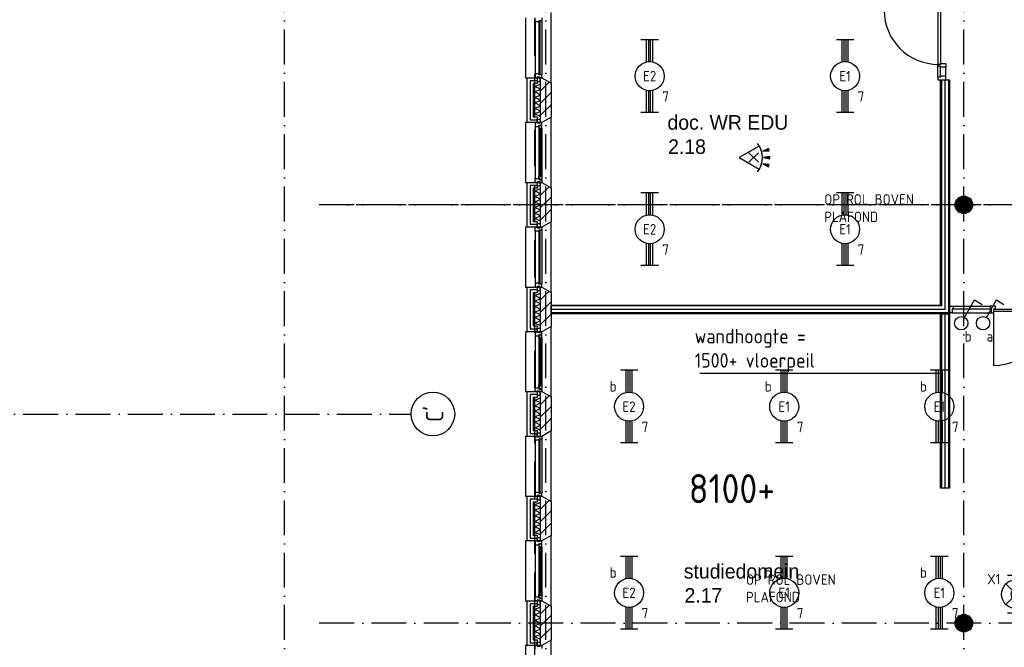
# Model space of a CAD drawing. Header units: millimetres. Extents: x 89505 to 240707, y 191 to 84291.
# Tile 23 of 50: x 165045 to 182002, y 19648 to 30448. Entities that reach past the tile are written whole.
import ezdxf
from ezdxf.enums import TextEntityAlignment as Align

# ---------------------------------------------------------------- set-up
doc = ezdxf.new("R2010")
doc.units = ezdxf.units.MM
doc.header["$LTSCALE"] = 100
doc.linetypes.add('DASHDOT', pattern=[9, 6, -1.5, 0, -1.5])
doc.linetypes.add('HIDDEN', pattern=[9.525, 6.35, -3.175])
doc.layers.get('0').update_dxf_attribs({"linetype": 'CONTINUOUS'})
for name, color, linetype in [('AL$1----_ALGEMEEN', 9, 'CONTINUOUS'), ('AL$1----_TEKST', 7, 'CONTINUOUS'), ('AL$7----_STRAMIEN', 1, 'DASHDOT'), ('AL21----_BUITENWAND', 4, 'CONTINUOUS'), ('AL21K---_ISOLATIE', 1, 'CONTINUOUS'), ('AL22----_BINNENWAND', 7, 'CONTINUOUS'), ('AL28----_KONSTRUKTIE', 3, 'CONTINUOUS'), ('AL31----_BUITENKOZ', 7, 'CONTINUOUS'), ('AL32----_BINNENKOZ', 9, 'CONTINUOUS'), ('AL32----_DRAAIRICHTING', 1, 'CONTINUOUS'), ('ALL-----_REFLIJNEN', 8, 'CONTINUOUS'), ('ALXA3---_VOLZWART', 14, 'CONTINUOUS'), ('ALXAA---_GEWBETON', 12, 'CONTINUOUS'), ('ALXAB---_PREFABBETON', 1, 'CONTINUOUS'), ('BL$4----', 7, 'CONTINUOUS'), ('BOUW', 8, 'CONTINUOUS'), ('EA61303-_ARCEER', 1, 'CONTINUOUS'), ('EB63101-_ATTRIB', 2, 'CONTINUOUS'), ('EB63102-_ATTRIB', 2, 'CONTINUOUS'), ('EB63501-_ATTRIB', 2, 'CONTINUOUS'), ('EL63101-_LICHT-ARM', 3, 'CONTINUOUS'), ('EL63102-_LICHT-SCH', 3, 'CONTINUOUS'), ('EL63501-_NOODVRL-ARM', 3, 'CONTINUOUS'), ('EL6521--_BEWAKING', 3, 'CONTINUOUS'), ('LIJN070', 130, 'CONTINUOUS')]:
    doc.layers.add(name, color=color, linetype=linetype)
doc.styles.add('1_8', font='ISO', dxfattribs={"height": 1.8})
doc.styles.add('BURO-025', font='BUROFONT.shx', dxfattribs={"height": 250})
doc.styles.get("Standard").update_dxf_attribs({"font": 'iso.shx'})

# ---------------------------------------------------------------- blocks, each defined once
blk = doc.blocks.new('EJ3T20')
at = {"color": 0}
for p, q in [((-6.25, -1.5), (-6.25, 1.5)), ((-6.25, 0.52), (-2.44, 0.52)), ((-6.25, 0.17), (-2.49, 0.17)), ((2.44, 0.52), (6.25, 0.52)), ((2.49, 0.17), (6.25, 0.17)), ((6.25, -1.5), (6.25, 1.5)), ((-6.25, -0.17), (-2.49, -0.17)), ((-6.25, -0.52), (-2.44, -0.52)), ((2.44, -0.52), (6.25, -0.52)), ((2.49, -0.17), (6.25, -0.17))]:
    blk.add_line(p, q, dxfattribs=at)
blk.add_circle((0, 0), 2.5, dxfattribs=at)
at = {"color": 6, "style": '1_8'}
for tag, flags, p in [('SCHAK', 8, (3.5, 2.75)), ('A_CODE', 8, (0, 0)), ('GROEP', 8, (-3.5, -2.75)), ('KAST', 9, (3.5, -2.75))]:
    blk.add_attdef(tag, text='', height=1.8, dxfattribs=dict(at, flags=flags)).set_placement(p, align=Align.MIDDLE)
blk = doc.blocks.new('ES652116')
for p, q in [((-0.81, -0.81), (0.81, 0.81)), ((0.81, -0.81), (-0.81, 0.81)), ((1.56, 1.09), (2.62, 1.37)), ((1.7, 0), (2.8, 0)), ((1.56, -1.09), (2.62, -1.37))]:
    blk.add_line(p, q)
blk.add_lwpolyline([(0.96, 2), (-2.5, 0), (0.96, -2)])
for points in [[(2.67, 1.18), (2.57, 1.56), (1.56, 1.09)], [(2.8, -0.2), (2.8, 0.2), (1.7, 0)], [(2.57, -1.56), (2.67, -1.18), (1.56, -1.09)]]:
    blk.add_lwpolyline(points, close=True)
blk.add_arc((-2.5, 0), 4, 322.8192, 37.1808)
at = {"style": '1_8'}
for tag, flags, p in [('SCHAK', 8, (3, 5.5)), ('KAST', 9, (-3, 0.5)), ('M_CODE', 9, (0, 0)), ('DOEL', 9, (-3, -2)), ('GROEP', 9, (-3, -4.5))]:
    blk.add_attdef(tag, text='', height=1.8, dxfattribs=dict(at, flags=flags)).set_placement(p, align=Align.MIDDLE_CENTER)
at = {"style": '1_8', "flags": 8}
blk.add_attdef('CODE', text='', height=1.8, dxfattribs=at).set_placement((0, 0), align=Align.MIDDLE)
blk = doc.blocks.new('ES3S1')
blk.add_lwpolyline([(0.58, 1), (2.31, 4), (3.61, 3.25)])
blk.add_circle((0, 0), 1.15)
at = {"style": '1_8'}
for tag, flags, p in [('SCHAK', 8, (3, 5.5)), ('KAST', 9, (-3, 0.5)), ('M_CODE', 9, (0, 0)), ('DOEL', 9, (-3, -2)), ('GROEP', 9, (-3, -4.5))]:
    blk.add_attdef(tag, text='', height=1.8, dxfattribs=dict(at, flags=flags)).set_placement(p, align=Align.MIDDLE_CENTER)
blk = doc.blocks.new('EJ3T01')
at = {"color": 0}
for p, q in [((-1.77, 1.77), (1.77, -1.77)), ((1.77, 1.77), (-1.77, -1.77)), ((-3.25, -1.5), (-3.25, 1.5)), ((-3.25, 0.52), (-2.44, 0.52)), ((-3.25, 0.17), (-2.49, 0.17)), ((2.44, 0.52), (3.25, 0.52)), ((2.49, 0.17), (3.25, 0.17)), ((3.25, -1.5), (3.25, 1.5)), ((-3.25, -0.17), (-2.49, -0.17)), ((-3.25, -0.52), (-2.44, -0.52)), ((2.44, -0.52), (3.25, -0.52)), ((2.49, -0.17), (3.25, -0.17))]:
    blk.add_line(p, q, dxfattribs=at)
at = {"color": 6}
blk.add_lwpolyline([(1.77, -1.77), (1.75, -1.75)], dxfattribs=at)
at = {"color": 0}
for radius in [2.5, 0.85, 0.5]:
    blk.add_circle((0, 0), radius, dxfattribs=at)
at = {"color": 6, "style": '1_8'}
for tag, flags, p in [('A_CODE', 8, (-3.5, 2.75)), ('SCHAK', 8, (3.5, 2.75)), ('GROEP', 8, (-3.5, -2.75)), ('KAST', 9, (3.5, -2.75))]:
    blk.add_attdef(tag, text='', height=1.8, dxfattribs=dict(at, flags=flags)).set_placement(p, align=Align.MIDDLE)
blk = doc.blocks.new('1010')
at = {"layer": 'AL$7----_STRAMIEN', "color": 7, "linetype": 'Continuous'}
blk.add_circle((0, 750), 750, dxfattribs=at)
at = {"layer": 'AL$7----_STRAMIEN', "color": 3, "linetype": 'Continuous'}
blk.add_attdef('STR-NAAM', text='', height=600, rotation=360, dxfattribs=at).set_placement((0, 750), align=Align.MIDDLE)

msp = doc.modelspace()

# ---------------------------------------------------------------- linework, layer by layer
at = {"color": 8, "linetype": 'Continuous'}
for p, q in [((181758, 25520), (181758, 25473)), ((181848, 25520), (181758, 25520)), ((181758, 25473), (181775, 25473)), ((181775, 25473), (181775, 25406)), ((181821, 25473), (181848, 25473)), ((181821, 25406), (181821, 25473)), ((181848, 25473), (181848, 25520)), ((181775, 25406), (181821, 25406))]:
    msp.add_line(p, q, dxfattribs=at)
msp.add_lwpolyline([(181055, 25520), (181122, 25520), (181122, 25473), (181105, 25473), (181105, 25406), (181055, 25406)], close=True, dxfattribs=at)
msp.add_lwpolyline([(182757, 25426, -0.408724), (181823, 24492), (181823, 25426)], format="xyb", dxfattribs=at)
at = {"layer": 'AL$1----_ALGEMEEN', "color": 8}
msp.add_line((176757, 24364), (180898, 24364), dxfattribs=at)
at = {"layer": 'AL$7----_STRAMIEN', "color": 1}
for p, q in [((174105, 7175), (174105, 61763)), ((174105, 7175), (174105, 61763)), ((192144, 27263), (170205, 27263)), ((194205, 27263), (170205, 27263)), ((194205, 20063), (170205, 20063))]:
    msp.add_line(p, q, dxfattribs=at)
msp.add_lwpolyline([(181305, 7175), (181305, 76516)], dxfattribs=at)
at = {"layer": 'AL$7----_STRAMIEN'}
for points in [[(169605, 7175), (169605, 45867)], [(143505, 23663), (171786, 23663)]]:
    msp.add_lwpolyline(points, dxfattribs=at)
at = {"layer": 'AL21----_BUITENWAND', "color": 8}
for p, q in [((173785, 29448), (173954, 29448)), ((173785, 28678), (173785, 29448)), ((173885, 29348), (173885, 28778)), ((173954, 29348), (173885, 29348)), ((173954, 29448), (173954, 29348)), ((173954, 28678), (173785, 28678)), ((173885, 28778), (173954, 28778)), ((173954, 28778), (173954, 28678)), ((173785, 27648), (173954, 27648)), ((173785, 26878), (173785, 27648)), ((173954, 27648), (173954, 27548)), ((173885, 27548), (173885, 26978)), ((173954, 27548), (173885, 27548)), ((173885, 26978), (173954, 26978)), ((173954, 26978), (173954, 26878)), ((173954, 26878), (173785, 26878)), ((173785, 25848), (173954, 25848)), ((173785, 25078), (173785, 25848)), ((173954, 25848), (173954, 25748)), ((173885, 25748), (173885, 25178)), ((173954, 25748), (173885, 25748)), ((173885, 25178), (173954, 25178)), ((173954, 25178), (173954, 25078)), ((173954, 25078), (173785, 25078)), ((173785, 24048), (173954, 24048)), ((173785, 23278), (173785, 24048)), ((173885, 23948), (173885, 23378)), ((173954, 23948), (173885, 23948)), ((173954, 24048), (173954, 23948)), ((173954, 23278), (173785, 23278)), ((173885, 23378), (173954, 23378)), ((173954, 23378), (173954, 23278)), ((173785, 22248), (173954, 22248)), ((173785, 21478), (173785, 22248)), ((173954, 22248), (173954, 22148)), ((173885, 22148), (173885, 21578)), ((173954, 22148), (173885, 22148)), ((173885, 21578), (173954, 21578)), ((173954, 21578), (173954, 21478)), ((173954, 21478), (173785, 21478)), ((173785, 20448), (173954, 20448)), ((173785, 19678), (173785, 20448)), ((173885, 20348), (173885, 19778)), ((173954, 20348), (173885, 20348)), ((173954, 20448), (173954, 20348)), ((173954, 19678), (173785, 19678)), ((173885, 19778), (173954, 19778)), ((173954, 19778), (173954, 19678))]:
    msp.add_line(p, q, dxfattribs=at)
at = {"layer": 'AL21K---_ISOLATIE', "color": 8, "linetype": 'Continuous'}
for p, q in [((173915, 28778), (173915, 29348)), ((173915, 29301), (174015, 29344)), ((174015, 28778), (174015, 29348)), ((174015, 29253), (173915, 29301)), ((173915, 29206), (174015, 29253)), ((174015, 29158), (173915, 29206)), ((173915, 29111), (174015, 29158)), ((174015, 29063), (173915, 29111)), ((173915, 29016), (174015, 29063)), ((174015, 28968), (173915, 29016)), ((173915, 28921), (174015, 28968)), ((174015, 28873), (173915, 28921)), ((173915, 28826), (174015, 28873)), ((174015, 28783), (173915, 28826)), ((173915, 26978), (173915, 27548)), ((173915, 27501), (174015, 27544)), ((174015, 27453), (173915, 27501)), ((174015, 26978), (174015, 27548)), ((173915, 27406), (174015, 27453)), ((174015, 27358), (173915, 27406)), ((173915, 27311), (174015, 27358)), ((174015, 27263), (173915, 27311)), ((173915, 27216), (174015, 27263)), ((174015, 27168), (173915, 27216)), ((173915, 27121), (174015, 27168)), ((174015, 27073), (173915, 27121)), ((173915, 27026), (174015, 27073)), ((174015, 26983), (173915, 27026)), ((173915, 25178), (173915, 25748)), ((173915, 25701), (174015, 25744)), ((174015, 25653), (173915, 25701)), ((173915, 25606), (174015, 25653)), ((174015, 25558), (173915, 25606)), ((174015, 25178), (174015, 25748)), ((173915, 25511), (174015, 25558)), ((174015, 25463), (173915, 25511)), ((173915, 25416), (174015, 25463)), ((174015, 25368), (173915, 25416)), ((173915, 25321), (174015, 25368)), ((174015, 25273), (173915, 25321)), ((173915, 25226), (174015, 25273)), ((174015, 25183), (173915, 25226)), ((173915, 23378), (173915, 23948)), ((173915, 23901), (174015, 23944)), ((174015, 23378), (174015, 23948)), ((174015, 23853), (173915, 23901)), ((173915, 23806), (174015, 23853)), ((174015, 23758), (173915, 23806)), ((173915, 23711), (174015, 23758)), ((174015, 23663), (173915, 23711)), ((173915, 23616), (174015, 23663)), ((174015, 23568), (173915, 23616)), ((173915, 23521), (174015, 23568)), ((174015, 23473), (173915, 23521)), ((173915, 23426), (174015, 23473)), ((174015, 23383), (173915, 23426)), ((173915, 21578), (173915, 22148)), ((173915, 22101), (174015, 22144)), ((174015, 22053), (173915, 22101)), ((173915, 22006), (174015, 22053)), ((174015, 21578), (174015, 22148)), ((174015, 21958), (173915, 22006)), ((173915, 21911), (174015, 21958)), ((174015, 21863), (173915, 21911)), ((173915, 21816), (174015, 21863)), ((174015, 21768), (173915, 21816)), ((173915, 21721), (174015, 21768)), ((174015, 21673), (173915, 21721)), ((173915, 21626), (174015, 21673)), ((174015, 21583), (173915, 21626)), ((173915, 19778), (173915, 20348)), ((174015, 19778), (174015, 20348)), ((173915, 20301), (174015, 20344)), ((174015, 20253), (173915, 20301)), ((173915, 20206), (174015, 20253)), ((174015, 20158), (173915, 20206)), ((173915, 20111), (174015, 20158)), ((174015, 20063), (173915, 20111)), ((173915, 20016), (174015, 20063)), ((174015, 19968), (173915, 20016)), ((173915, 19921), (174015, 19968)), ((174015, 19873), (173915, 19921)), ((173915, 19826), (174015, 19873)), ((174015, 19783), (173915, 19826))]:
    msp.add_line(p, q, dxfattribs=at)
at = {"layer": 'AL22----_BINNENWAND', "color": 8}
for p, q in [((180905, 29412), (181055, 29412)), ((180905, 25538), (180905, 29412)), ((181055, 29412), (181055, 25388)), ((174195, 25538), (180905, 25538)), ((174195, 25388), (174195, 25538)), ((181055, 25388), (174195, 25388)), ((180905, 25388), (181055, 25388)), ((180905, 22388), (180905, 25388)), ((181055, 25388), (181055, 22388)), ((181055, 22388), (180905, 22388))]:
    msp.add_line(p, q, dxfattribs=at)
at = {"layer": 'AL22----_BINNENWAND', "color": 8, "linetype": 'Continuous'}
for p, q in [((180920, 29412), (180920, 25523)), ((181040, 29412), (181040, 25403)), ((180920, 25523), (174195, 25523)), ((181040, 25403), (174195, 25403)), ((180920, 25388), (180920, 22388)), ((181040, 25388), (181040, 22388))]:
    msp.add_line(p, q, dxfattribs=at)
at = {"layer": 'AL28----_KONSTRUKTIE', "color": 8}
for p, q in [((174015, 28678), (174015, 29448)), ((174015, 29448), (174035, 29448)), ((174035, 29448), (174195, 29356)), ((174195, 29356), (174195, 28771)), ((174035, 28678), (174015, 28678)), ((174195, 28771), (174035, 28678)), ((174015, 26878), (174015, 27648)), ((174015, 27648), (174035, 27648)), ((174035, 27648), (174195, 27556)), ((174195, 27556), (174195, 26971)), ((174195, 26971), (174035, 26878)), ((174035, 26878), (174015, 26878)), ((174015, 25078), (174015, 25848)), ((174015, 25848), (174035, 25848)), ((174035, 25848), (174195, 25756)), ((174195, 25756), (174195, 25171)), ((174195, 25171), (174035, 25078)), ((174035, 25078), (174015, 25078)), ((174015, 23278), (174015, 24048)), ((174015, 24048), (174035, 24048)), ((174035, 24048), (174195, 23956)), ((174195, 23956), (174195, 23371)), ((174035, 23278), (174015, 23278)), ((174195, 23371), (174035, 23278)), ((174015, 21478), (174015, 22248)), ((174015, 22248), (174035, 22248)), ((174035, 22248), (174195, 22156)), ((174195, 22156), (174195, 21571)), ((174195, 21571), (174035, 21478)), ((174035, 21478), (174015, 21478)), ((174015, 19678), (174015, 20448)), ((174015, 20448), (174035, 20448)), ((174035, 20448), (174195, 20356)), ((174195, 20356), (174195, 19771)), ((174035, 19678), (174015, 19678)), ((174195, 19771), (174035, 19678))]:
    msp.add_line(p, q, dxfattribs=at)
for centre in [(181305, 27263), (181305, 20063)]:
    msp.add_circle(centre, 150, dxfattribs=at)
at = {"layer": 'AL31----_BUITENKOZ', "color": 8}
for p, q in [((174195, 29356), (174195, 30571)), ((173755, 30478), (173755, 29448)), ((173921, 30411), (173921, 29515)), ((174035, 30428), (174035, 29498)), ((173755, 29448), (174035, 29448)), ((173954, 29458), (173954, 29387)), ((174010, 29458), (173954, 29458)), ((173954, 29387), (174010, 29387)), ((174010, 29387), (174010, 29458)), ((174035, 29448), (174195, 29356)), ((173755, 28678), (173755, 27648)), ((174035, 28678), (173755, 28678)), ((173921, 28678), (173921, 28611)), ((173954, 28678), (173921, 28678)), ((173954, 28739), (174010, 28739)), ((173954, 28668), (173954, 28739)), ((173954, 28668), (173954, 28678)), ((174010, 28668), (173954, 28668)), ((174010, 28668), (173954, 28668)), ((174010, 28739), (174010, 28668)), ((174010, 28678), (174010, 28668)), ((174035, 28678), (174010, 28678)), ((174195, 28771), (174035, 28678)), ((174035, 28634), (174035, 28678)), ((174195, 27556), (174195, 28771)), ((173921, 28611), (173921, 27715)), ((173921, 28611), (173984, 28611)), ((173984, 28628), (173999, 28628)), ((173984, 28611), (173984, 28628)), ((173984, 28617), (173984, 28611)), ((173999, 28617), (173984, 28617)), ((173984, 28611), (173984, 28564)), ((173984, 28564), (173984, 27763)), ((173984, 28564), (173997, 28562)), ((173997, 28579), (174038, 28579)), ((173997, 28562), (173997, 28579)), ((173999, 28634), (174035, 28634)), ((173999, 28628), (173999, 28634)), ((173999, 28609), (173999, 28617)), ((174004, 28609), (173999, 28609)), ((174004, 28631), (174004, 28609)), ((174034, 28631), (174004, 28631)), ((174022, 28579), (174022, 28562)), ((174036, 28579), (174022, 28579)), ((174022, 28562), (174036, 28562)), ((174034, 28624), (174034, 28631)), ((174038, 28622), (174034, 28624)), ((174036, 28562), (174036, 28579)), ((174038, 28579), (174038, 28622)), ((174038, 28579), (174038, 27748)), ((173755, 27648), (174035, 27648)), ((173921, 27715), (173984, 27715)), ((173921, 27648), (173921, 27715)), ((173954, 27648), (173921, 27648)), ((173954, 27658), (173954, 27648)), ((174010, 27658), (173954, 27658)), ((173954, 27658), (173954, 27587)), ((174010, 27658), (173954, 27658)), ((173984, 27763), (173997, 27765)), ((173984, 27715), (173984, 27763)), ((173984, 27710), (173984, 27715)), ((173984, 27715), (173984, 27698)), ((173999, 27710), (173984, 27710)), ((173984, 27698), (173999, 27698)), ((173997, 27765), (173997, 27748)), ((173997, 27748), (174038, 27748)), ((173999, 27718), (173999, 27710)), ((174004, 27718), (173999, 27718)), ((173999, 27698), (173999, 27692)), ((173999, 27692), (174035, 27692)), ((174004, 27696), (174004, 27718)), ((174034, 27696), (174004, 27696)), ((174010, 27648), (174010, 27658)), ((174010, 27587), (174010, 27658)), ((174035, 27648), (174010, 27648)), ((174022, 27765), (174036, 27765)), ((174022, 27748), (174022, 27765)), ((174036, 27748), (174022, 27748)), ((174038, 27705), (174034, 27703)), ((174034, 27703), (174034, 27696)), ((174035, 27692), (174035, 27648)), ((174035, 27648), (174195, 27556)), ((174036, 27765), (174036, 27748)), ((174038, 27748), (174038, 27705)), ((173954, 27587), (174010, 27587)), ((174195, 26971), (174035, 26878)), ((174195, 25756), (174195, 26971)), ((173755, 26878), (173755, 25848)), ((174035, 26878), (173755, 26878)), ((173921, 26811), (173921, 25915)), ((173954, 26939), (174010, 26939)), ((173954, 26868), (173954, 26939)), ((174010, 26868), (173954, 26868)), ((174010, 26939), (174010, 26868)), ((174035, 26828), (174035, 25898)), ((173755, 25848), (174035, 25848)), ((173954, 25858), (173954, 25787)), ((174010, 25858), (173954, 25858)), ((173954, 25787), (174010, 25787)), ((174010, 25787), (174010, 25858)), ((174035, 25848), (174195, 25756)), ((173954, 25139), (174010, 25139)), ((173954, 25068), (173954, 25139)), ((174010, 25139), (174010, 25068)), ((174195, 25171), (174035, 25078)), ((174195, 23956), (174195, 25171)), ((173755, 25078), (173755, 24048)), ((174035, 25078), (173755, 25078)), ((173921, 25078), (173921, 25011)), ((173954, 25078), (173921, 25078)), ((173921, 25011), (173921, 24115)), ((173921, 25011), (173984, 25011)), ((173954, 25068), (173954, 25078)), ((174010, 25068), (173954, 25068)), ((174010, 25068), (173954, 25068)), ((173984, 25028), (173999, 25028)), ((173984, 25011), (173984, 25028)), ((173984, 25017), (173984, 25011)), ((173999, 25017), (173984, 25017)), ((173984, 25011), (173984, 24964)), ((173984, 24964), (173984, 24163)), ((173984, 24964), (173997, 24962)), ((173997, 24979), (174038, 24979)), ((173997, 24962), (173997, 24979)), ((173999, 25034), (174035, 25034)), ((173999, 25028), (173999, 25034)), ((173999, 25009), (173999, 25017)), ((174004, 25009), (173999, 25009)), ((174004, 25031), (174004, 25009)), ((174034, 25031), (174004, 25031)), ((174010, 25078), (174010, 25068)), ((174035, 25078), (174010, 25078)), ((174022, 24979), (174022, 24962)), ((174036, 24979), (174022, 24979)), ((174022, 24962), (174036, 24962)), ((174034, 25024), (174034, 25031)), ((174038, 25022), (174034, 25024)), ((174035, 25034), (174035, 25078)), ((174036, 24962), (174036, 24979)), ((174038, 24979), (174038, 25022)), ((174038, 24979), (174038, 24148)), ((173921, 24115), (173984, 24115)), ((173921, 24048), (173921, 24115)), ((173984, 24163), (173997, 24165)), ((173984, 24115), (173984, 24163)), ((173984, 24110), (173984, 24115)), ((173984, 24115), (173984, 24098)), ((173999, 24110), (173984, 24110)), ((173984, 24098), (173999, 24098)), ((173997, 24165), (173997, 24148)), ((173997, 24148), (174038, 24148)), ((173999, 24118), (173999, 24110)), ((174004, 24118), (173999, 24118)), ((173999, 24098), (173999, 24092)), ((173999, 24092), (174035, 24092)), ((174004, 24096), (174004, 24118)), ((174034, 24096), (174004, 24096)), ((174022, 24165), (174036, 24165)), ((174022, 24148), (174022, 24165)), ((174036, 24148), (174022, 24148)), ((174038, 24105), (174034, 24103)), ((174034, 24103), (174034, 24096)), ((174035, 24092), (174035, 24048)), ((174036, 24165), (174036, 24148)), ((174038, 24148), (174038, 24105)), ((173755, 24048), (174035, 24048)), ((173954, 24048), (173921, 24048)), ((173954, 24058), (173954, 24048)), ((174010, 24058), (173954, 24058)), ((173954, 24058), (173954, 23987)), ((174010, 24058), (173954, 24058)), ((173954, 23987), (174010, 23987)), ((174010, 24048), (174010, 24058)), ((174010, 23987), (174010, 24058)), ((174035, 24048), (174010, 24048)), ((174035, 24048), (174195, 23956)), ((173755, 23278), (173755, 22248)), ((174035, 23278), (173755, 23278)), ((173954, 23339), (174010, 23339)), ((173954, 23268), (173954, 23339)), ((174010, 23268), (173954, 23268)), ((174010, 23339), (174010, 23268)), ((174195, 23371), (174035, 23278)), ((174195, 22156), (174195, 23371)), ((173921, 23211), (173921, 22315)), ((174035, 23228), (174035, 22298)), ((173755, 22248), (174035, 22248)), ((173954, 22258), (173954, 22187)), ((174010, 22258), (173954, 22258)), ((174010, 22187), (174010, 22258)), ((174035, 22248), (174195, 22156)), ((173954, 22187), (174010, 22187)), ((173954, 21539), (174010, 21539)), ((173954, 21468), (173954, 21539)), ((174010, 21539), (174010, 21468)), ((174195, 21571), (174035, 21478)), ((174195, 20356), (174195, 21571)), ((173755, 21478), (173755, 20448)), ((174035, 21478), (173755, 21478)), ((173921, 21478), (173921, 21411)), ((173954, 21478), (173921, 21478)), ((173921, 21411), (173984, 21411)), ((173921, 21411), (173921, 20515)), ((173954, 21468), (173954, 21478)), ((174010, 21468), (173954, 21468)), ((174010, 21468), (173954, 21468)), ((173984, 21428), (173999, 21428)), ((173984, 21411), (173984, 21428)), ((173984, 21417), (173984, 21411)), ((173999, 21417), (173984, 21417)), ((173984, 21411), (173984, 21364)), ((173997, 21379), (174038, 21379)), ((173997, 21362), (173997, 21379)), ((173999, 21434), (174035, 21434)), ((173999, 21428), (173999, 21434)), ((173999, 21409), (173999, 21417)), ((174004, 21409), (173999, 21409)), ((174004, 21431), (174004, 21409)), ((174034, 21431), (174004, 21431)), ((174010, 21478), (174010, 21468)), ((174035, 21478), (174010, 21478)), ((174022, 21379), (174022, 21362)), ((174036, 21379), (174022, 21379)), ((174034, 21424), (174034, 21431)), ((174038, 21422), (174034, 21424)), ((174035, 21434), (174035, 21478)), ((174036, 21362), (174036, 21379)), ((174038, 21379), (174038, 21422)), ((174038, 21379), (174038, 20548)), ((173984, 21364), (173984, 20563)), ((173984, 21364), (173997, 21362)), ((174022, 21362), (174036, 21362)), ((173984, 20563), (173997, 20565)), ((173984, 20515), (173984, 20563)), ((173997, 20565), (173997, 20548)), ((173997, 20548), (174038, 20548)), ((173999, 20518), (173999, 20510)), ((174004, 20518), (173999, 20518)), ((174004, 20496), (174004, 20518)), ((174022, 20565), (174036, 20565)), ((174022, 20548), (174022, 20565)), ((174036, 20548), (174022, 20548)), ((174036, 20565), (174036, 20548)), ((174038, 20548), (174038, 20505)), ((173755, 20448), (174035, 20448)), ((173921, 20448), (173921, 20515)), ((173921, 20515), (173984, 20515)), ((173954, 20448), (173921, 20448)), ((173954, 20458), (173954, 20448)), ((174010, 20458), (173954, 20458)), ((173954, 20458), (173954, 20387)), ((174010, 20458), (173954, 20458)), ((173954, 20387), (174010, 20387)), ((173984, 20510), (173984, 20515)), ((173984, 20515), (173984, 20498)), ((173999, 20510), (173984, 20510)), ((173984, 20498), (173999, 20498)), ((173999, 20498), (173999, 20492)), ((173999, 20492), (174035, 20492)), ((174034, 20496), (174004, 20496)), ((174010, 20448), (174010, 20458)), ((174010, 20387), (174010, 20458)), ((174035, 20448), (174010, 20448)), ((174038, 20505), (174034, 20503)), ((174034, 20503), (174034, 20496)), ((174035, 20492), (174035, 20448)), ((174035, 20448), (174195, 20356)), ((173755, 19678), (173755, 18648)), ((174035, 19678), (173755, 19678)), ((173954, 19739), (174010, 19739)), ((173954, 19668), (173954, 19739)), ((174010, 19739), (174010, 19668)), ((174195, 19771), (174035, 19678)), ((174195, 18556), (174195, 19771)), ((174010, 19668), (173954, 19668))]:
    msp.add_line(p, q, dxfattribs=at)
at = {"layer": 'AL31----_BUITENKOZ', "color": 8, "linetype": 'Continuous'}
for p, q in [((173921, 30411), (173921, 30478)), ((173921, 30411), (173921, 30411)), ((173921, 30411), (173921, 30411)), ((173921, 30411), (173921, 30411)), ((173921, 30411), (173921, 30411)), ((173984, 30411), (173921, 30411)), ((173984, 30428), (173984, 30411)), ((174035, 30428), (173984, 30428)), ((173988, 30423), (173988, 29503)), ((174009, 30423), (173988, 30423)), ((174009, 29503), (174009, 30423)), ((174035, 30478), (174035, 30428)), ((174035, 30428), (174035, 30428)), ((173921, 29515), (173921, 29448)), ((173921, 29515), (173921, 29515)), ((173921, 29515), (173921, 29515)), ((173921, 29515), (173921, 29515)), ((173921, 29515), (173921, 29515)), ((173984, 29515), (173921, 29515)), ((173984, 29498), (173984, 29515)), ((173921, 29448), (173954, 29448)), ((173954, 29458), (174010, 29458)), ((173954, 29448), (173954, 29458)), ((174035, 29498), (173984, 29498)), ((173988, 29503), (174009, 29503)), ((174010, 29458), (174010, 29448)), ((174010, 29448), (174035, 29448)), ((174010, 29448), (174010, 29448)), ((174035, 29448), (174035, 29498)), ((174035, 29498), (174035, 29498)), ((173999, 28577), (173999, 27750)), ((174020, 28577), (173999, 28577)), ((174020, 27750), (174020, 28577)), ((173999, 27750), (174020, 27750)), ((173921, 26878), (173954, 26878)), ((173921, 26811), (173921, 26878)), ((173921, 26811), (173921, 26811)), ((173921, 26811), (173921, 26811)), ((173921, 26811), (173921, 26811)), ((173921, 26811), (173921, 26811)), ((173984, 26811), (173921, 26811)), ((173954, 26878), (173954, 26868)), ((173954, 26868), (174010, 26868)), ((173984, 26828), (173984, 26811)), ((174035, 26828), (173984, 26828)), ((173988, 26823), (173988, 25903)), ((174009, 26823), (173988, 26823)), ((174009, 25903), (174009, 26823)), ((174010, 26878), (174035, 26878)), ((174010, 26878), (174010, 26878)), ((174010, 26868), (174010, 26878)), ((174035, 26878), (174035, 26828)), ((174035, 26828), (174035, 26828)), ((173921, 25915), (173921, 25848)), ((173921, 25915), (173921, 25915)), ((173921, 25915), (173921, 25915)), ((173921, 25915), (173921, 25915)), ((173921, 25915), (173921, 25915)), ((173984, 25915), (173921, 25915)), ((173921, 25848), (173954, 25848)), ((173954, 25858), (174010, 25858)), ((173954, 25848), (173954, 25858)), ((173984, 25898), (173984, 25915)), ((174035, 25898), (173984, 25898)), ((173988, 25903), (174009, 25903)), ((174010, 25858), (174010, 25848)), ((174010, 25848), (174035, 25848)), ((174010, 25848), (174010, 25848)), ((174035, 25848), (174035, 25898)), ((174035, 25898), (174035, 25898)), ((181823, 25467), (182757, 25467)), ((181823, 25426), (181823, 25467)), ((182757, 25426), (181823, 25426)), ((173999, 24977), (173999, 24150)), ((174020, 24977), (173999, 24977)), ((174020, 24150), (174020, 24977)), ((173999, 24150), (174020, 24150)), ((173921, 23278), (173954, 23278)), ((173921, 23211), (173921, 23278)), ((173954, 23278), (173954, 23268)), ((173954, 23268), (174010, 23268)), ((174010, 23278), (174035, 23278)), ((174010, 23278), (174010, 23278)), ((174010, 23268), (174010, 23278)), ((174035, 23278), (174035, 23228)), ((173921, 23211), (173921, 23211)), ((173921, 23211), (173921, 23211)), ((173921, 23211), (173921, 23211)), ((173921, 23211), (173921, 23211)), ((173984, 23211), (173921, 23211)), ((173984, 23228), (173984, 23211)), ((174035, 23228), (173984, 23228)), ((173988, 23223), (173988, 22303)), ((174009, 23223), (173988, 23223)), ((174009, 22303), (174009, 23223)), ((174035, 23228), (174035, 23228)), ((173921, 22315), (173921, 22248)), ((173921, 22315), (173921, 22315)), ((173921, 22315), (173921, 22315)), ((173921, 22315), (173921, 22315)), ((173921, 22315), (173921, 22315)), ((173984, 22315), (173921, 22315)), ((173921, 22248), (173954, 22248)), ((173954, 22258), (174010, 22258)), ((173954, 22248), (173954, 22258)), ((173984, 22298), (173984, 22315)), ((174035, 22298), (173984, 22298)), ((173988, 22303), (174009, 22303)), ((174010, 22258), (174010, 22248)), ((174010, 22248), (174035, 22248)), ((174010, 22248), (174010, 22248)), ((174035, 22248), (174035, 22298)), ((174035, 22298), (174035, 22298)), ((173999, 21377), (173999, 20550)), ((174020, 21377), (173999, 21377)), ((174020, 20550), (174020, 21377)), ((173999, 20550), (174020, 20550)), ((173921, 19678), (173954, 19678)), ((173921, 19611), (173921, 19678)), ((173954, 19678), (173954, 19668)), ((174010, 19678), (174035, 19678)), ((174010, 19678), (174010, 19678)), ((174010, 19668), (174010, 19678)), ((174035, 19678), (174035, 19628)), ((173954, 19668), (174010, 19668))]:
    msp.add_line(p, q, dxfattribs=at)
at = {"layer": 'AL32----_BINNENKOZ', "color": 8}
for p, q in [((180865, 29679), (180865, 30613)), ((180905, 30613), (180905, 29679)), ((180854, 29646), (180854, 29679)), ((180854, 29679), (180905, 29679)), ((180854, 29646), (180854, 29679)), ((180905, 29679), (180865, 29679)), ((180905, 29696), (180993, 29696)), ((180905, 29679), (180905, 29696)), ((180993, 29696), (180993, 29629)), ((180905, 29646), (180854, 29646)), ((180854, 29462), (180854, 29646)), ((180905, 29629), (180905, 29646)), ((180993, 29629), (180905, 29629)), ((180905, 29479), (180905, 29629)), ((180993, 29479), (180993, 29629)), ((180854, 29462), (180854, 29412)), ((180905, 29462), (180854, 29462)), ((180854, 29412), (180993, 29412)), ((180993, 29479), (180905, 29479)), ((180905, 29479), (180905, 29462)), ((180993, 29412), (180993, 29479)), ((181122, 25520), (181758, 25520)), ((181122, 25473), (181758, 25473)), ((179891, 25388), (174262, 25388)), ((181105, 25406), (181775, 25406))]:
    msp.add_line(p, q, dxfattribs=at)
at = {"layer": 'AL32----_DRAAIRICHTING', "color": 8}
msp.add_arc((180865, 30613), 934, 180, 270, dxfattribs=at)
at = {"layer": 'ALL-----_REFLIJNEN', "color": 8, "linetype": 'Continuous'}
for p, q in [((173835, 29398), (173835, 28728)), ((173954, 29398), (173835, 29398)), ((180980, 29412), (180980, 25463)), ((173835, 28728), (173954, 28728)), ((173835, 27598), (173835, 26928)), ((173954, 27598), (173835, 27598)), ((173835, 26928), (173954, 26928)), ((173835, 25798), (173835, 25128)), ((173954, 25798), (173835, 25798)), ((180980, 25463), (174195, 25463)), ((180980, 25388), (180980, 22388)), ((173835, 25128), (173954, 25128)), ((173835, 23998), (173835, 23328)), ((173954, 23998), (173835, 23998)), ((173835, 23328), (173954, 23328)), ((173835, 22198), (173835, 21528)), ((173954, 22198), (173835, 22198)), ((173835, 21528), (173954, 21528)), ((173835, 20398), (173835, 19728)), ((173954, 20398), (173835, 20398)), ((173835, 19728), (173954, 19728))]:
    msp.add_line(p, q, dxfattribs=at)
at = {"layer": 'ALXA3---_VOLZWART', "color": 8}
for p, q in [((173835, 29398), (173835, 28728)), ((173954, 29398), (173835, 29398)), ((173835, 28728), (173954, 28728)), ((173835, 27598), (173835, 26928)), ((173954, 27598), (173835, 27598)), ((173835, 26928), (173954, 26928)), ((173835, 25798), (173835, 25128)), ((173954, 25798), (173835, 25798)), ((173835, 25128), (173954, 25128)), ((173835, 23998), (173835, 23328)), ((173954, 23998), (173835, 23998)), ((173835, 23328), (173954, 23328)), ((173835, 22198), (173835, 21528)), ((173954, 22198), (173835, 22198)), ((173835, 21528), (173954, 21528)), ((173835, 20398), (173835, 19728)), ((173954, 20398), (173835, 20398)), ((173835, 19728), (173954, 19728))]:
    msp.add_line(p, q, dxfattribs=at)
at = {"layer": 'ALXAA---_GEWBETON', "color": 8}
for p, q in [((181165, 27210), (181165, 27317)), ((181185, 27173), (181185, 27353)), ((181205, 27152), (181205, 27375)), ((181225, 27137), (181225, 27390)), ((181245, 27126), (181245, 27401)), ((181265, 27119), (181265, 27408)), ((181285, 27115), (181285, 27412)), ((181305, 27113), (181305, 27413)), ((181325, 27115), (181325, 27412)), ((181345, 27119), (181345, 27408)), ((181365, 27126), (181365, 27401)), ((181385, 27137), (181385, 27390)), ((181405, 27152), (181405, 27375)), ((181425, 27173), (181425, 27353)), ((181445, 27210), (181445, 27317)), ((181225, 19937), (181225, 20190)), ((181245, 19926), (181245, 20201)), ((181265, 19919), (181265, 20208)), ((181285, 19915), (181285, 20212)), ((181305, 19913), (181305, 20213)), ((181325, 19915), (181325, 20212)), ((181345, 19919), (181345, 20208)), ((181365, 19926), (181365, 20201)), ((181385, 19937), (181385, 20190)), ((181165, 20010), (181165, 20117)), ((181185, 19973), (181185, 20153)), ((181205, 19952), (181205, 20175)), ((181405, 19952), (181405, 20175)), ((181425, 19973), (181425, 20153)), ((181445, 20010), (181445, 20117))]:
    msp.add_line(p, q, dxfattribs=at)
at = {"layer": 'ALXAB---_PREFABBETON', "color": 8}
for p, q in [((174015, 29439), (174024, 29448)), ((174015, 29227), (174163, 29375)), ((174015, 29015), (174195, 29195)), ((174015, 28803), (174195, 28983)), ((174015, 27639), (174024, 27648)), ((174015, 27427), (174163, 27575)), ((174015, 27215), (174195, 27395)), ((174015, 27003), (174195, 27183)), ((174015, 25839), (174024, 25848)), ((174015, 25627), (174163, 25775)), ((174015, 25415), (174195, 25595)), ((174015, 25203), (174195, 25383)), ((174015, 24039), (174024, 24048)), ((174015, 23827), (174163, 23975)), ((174015, 23615), (174195, 23795)), ((174015, 23403), (174195, 23583)), ((174015, 22239), (174024, 22248)), ((174015, 22027), (174163, 22175)), ((174015, 21815), (174195, 21995)), ((174015, 21603), (174195, 21783)), ((174015, 20439), (174024, 20448)), ((174015, 20227), (174163, 20375)), ((174015, 20015), (174195, 20195)), ((174015, 19803), (174195, 19983))]:
    msp.add_line(p, q, dxfattribs=at)
at = {"layer": 'LIJN070', "linetype": 'HIDDEN'}
msp.add_line((173915, 5063), (173915, 78198), dxfattribs=at)

# ---------------------------------------------------------------- block references
at = {"layer": 'AL$7----_STRAMIEN', "xscale": 0.5, "yscale": 0.5, "zscale": 0.5, "rotation": 90}
msp.add_blockref('1010', (172536, 23663), dxfattribs=at).add_auto_attribs({'STR-NAAM': "C'"})
at = {"layer": 'EL63101-_LICHT-ARM'}
ref = msp.add_blockref('EJ3T20', (175894, 29477, 3500), dxfattribs=dict(at, xscale=100, yscale=100, zscale=100, rotation=90))
ref.add_attrib('A_CODE', 'E2', dxfattribs={"layer": 'EB63101-_ATTRIB', "color": 1, "height": 180, "style": '1_8', "flags": 8}).set_placement((175894, 29477, 3500), align=Align.MIDDLE)
ref.add_attrib('GROEP', '7', dxfattribs={"layer": 'EB63101-_ATTRIB', "color": 1, "height": 180, "style": '1_8', "flags": 8}).set_placement((176169, 29127, 3500), align=Align.MIDDLE)
ref = msp.add_blockref('EJ3T20', (179259, 29477, 3500), dxfattribs=dict(at, xscale=100, yscale=100, zscale=100, rotation=90))
ref.add_attrib('A_CODE', 'E1', dxfattribs={"layer": 'EB63101-_ATTRIB', "color": 1, "height": 180, "style": '1_8', "flags": 8}).set_placement((179259, 29477, 3500), align=Align.MIDDLE)
ref.add_attrib('GROEP', '7', dxfattribs={"layer": 'EB63101-_ATTRIB', "color": 1, "height": 180, "style": '1_8', "flags": 8}).set_placement((179534, 29127, 3500), align=Align.MIDDLE)
ref = msp.add_blockref('EJ3T20', (175894, 26842, 3500), dxfattribs=dict(at, xscale=100, yscale=100, zscale=100, rotation=90))
ref.add_attrib('A_CODE', 'E2', dxfattribs={"layer": 'EB63101-_ATTRIB', "color": 1, "height": 180, "style": '1_8', "flags": 8}).set_placement((175894, 26842, 3500), align=Align.MIDDLE)
ref.add_attrib('GROEP', '7', dxfattribs={"layer": 'EB63101-_ATTRIB', "color": 1, "height": 180, "style": '1_8', "flags": 8}).set_placement((176169, 26492, 3500), align=Align.MIDDLE)
ref = msp.add_blockref('EJ3T20', (179259, 26842, 3500), dxfattribs=dict(at, xscale=100, yscale=100, zscale=100, rotation=90))
ref.add_attrib('A_CODE', 'E1', dxfattribs={"layer": 'EB63101-_ATTRIB', "color": 1, "height": 180, "style": '1_8', "flags": 8}).set_placement((179259, 26842, 3500), align=Align.MIDDLE)
ref.add_attrib('GROEP', '7', dxfattribs={"layer": 'EB63101-_ATTRIB', "color": 1, "height": 180, "style": '1_8', "flags": 8}).set_placement((179534, 26492, 3500), align=Align.MIDDLE)
ref = msp.add_blockref('EJ3T20', (175539, 23790, 3500), dxfattribs=dict(at, xscale=100, yscale=100, zscale=100, rotation=90))
ref.add_attrib('A_CODE', 'E2', dxfattribs={"layer": 'EB63101-_ATTRIB', "color": 1, "height": 180, "style": '1_8', "flags": 8}).set_placement((175539, 23790, 3500), align=Align.MIDDLE)
ref.add_attrib('GROEP', '7', dxfattribs={"layer": 'EB63101-_ATTRIB', "color": 1, "height": 180, "style": '1_8', "flags": 8}).set_placement((175814, 23440, 3500), align=Align.MIDDLE)
ref.add_attrib('SCHAK', 'b', dxfattribs={"layer": 'EB63101-_ATTRIB', "color": 1, "height": 180, "style": '1_8', "flags": 8}).set_placement((175264, 24140, 3500), align=Align.MIDDLE)
ref = msp.add_blockref('EJ3T20', (178211, 23790, 3500), dxfattribs=dict(at, xscale=100, yscale=100, zscale=100, rotation=90))
ref.add_attrib('A_CODE', 'E1', dxfattribs={"layer": 'EB63101-_ATTRIB', "color": 1, "height": 180, "style": '1_8', "flags": 8}).set_placement((178211, 23790, 3500), align=Align.MIDDLE)
ref.add_attrib('GROEP', '7', dxfattribs={"layer": 'EB63101-_ATTRIB', "color": 1, "height": 180, "style": '1_8', "flags": 8}).set_placement((178486, 23440, 3500), align=Align.MIDDLE)
ref.add_attrib('SCHAK', 'b', dxfattribs={"layer": 'EB63101-_ATTRIB', "color": 1, "height": 180, "style": '1_8', "flags": 8}).set_placement((177936, 24140, 3500), align=Align.MIDDLE)
ref = msp.add_blockref('EJ3T20', (180883, 23790, 3500), dxfattribs=dict(at, xscale=100, yscale=100, zscale=100, rotation=90))
ref.add_attrib('A_CODE', 'E1', dxfattribs={"layer": 'EB63101-_ATTRIB', "color": 1, "height": 180, "style": '1_8', "flags": 8}).set_placement((180883, 23790, 3500), align=Align.MIDDLE)
ref.add_attrib('GROEP', '7', dxfattribs={"layer": 'EB63101-_ATTRIB', "color": 1, "height": 180, "style": '1_8', "flags": 8}).set_placement((181158, 23440, 3500), align=Align.MIDDLE)
ref.add_attrib('SCHAK', 'b', dxfattribs={"layer": 'EB63101-_ATTRIB', "color": 1, "height": 180, "style": '1_8', "flags": 8}).set_placement((180608, 24140, 3500), align=Align.MIDDLE)
ref = msp.add_blockref('EJ3T20', (175539, 20586, 3500), dxfattribs=dict(at, xscale=100, yscale=100, zscale=100, rotation=90))
ref.add_attrib('A_CODE', 'E2', dxfattribs={"layer": 'EB63101-_ATTRIB', "color": 1, "height": 180, "style": '1_8', "flags": 8}).set_placement((175539, 20586, 3500), align=Align.MIDDLE)
ref.add_attrib('GROEP', '7', dxfattribs={"layer": 'EB63101-_ATTRIB', "color": 1, "height": 180, "style": '1_8', "flags": 8}).set_placement((175814, 20236, 3500), align=Align.MIDDLE)
ref.add_attrib('SCHAK', 'b', dxfattribs={"layer": 'EB63101-_ATTRIB', "color": 1, "height": 180, "style": '1_8', "flags": 8}).set_placement((175264, 20936, 3500), align=Align.MIDDLE)
ref = msp.add_blockref('EJ3T20', (178211, 20586, 3500), dxfattribs=dict(at, xscale=100, yscale=100, zscale=100, rotation=90))
ref.add_attrib('A_CODE', 'E1', dxfattribs={"layer": 'EB63101-_ATTRIB', "color": 1, "height": 180, "style": '1_8', "flags": 8}).set_placement((178211, 20586, 3500), align=Align.MIDDLE)
ref.add_attrib('GROEP', '7', dxfattribs={"layer": 'EB63101-_ATTRIB', "color": 1, "height": 180, "style": '1_8', "flags": 8}).set_placement((178486, 20236, 3500), align=Align.MIDDLE)
ref.add_attrib('SCHAK', 'b', dxfattribs={"layer": 'EB63101-_ATTRIB', "color": 1, "height": 180, "style": '1_8', "flags": 8}).set_placement((177936, 20936, 3500), align=Align.MIDDLE)
ref = msp.add_blockref('EJ3T20', (180883, 20586, 3500), dxfattribs=dict(at, xscale=100, yscale=100, zscale=100, rotation=90))
ref.add_attrib('A_CODE', 'E1', dxfattribs={"layer": 'EB63101-_ATTRIB', "color": 1, "height": 180, "style": '1_8', "flags": 8}).set_placement((180883, 20586, 3500), align=Align.MIDDLE)
ref.add_attrib('GROEP', '7', dxfattribs={"layer": 'EB63101-_ATTRIB', "color": 1, "height": 180, "style": '1_8', "flags": 8}).set_placement((181158, 20236, 3500), align=Align.MIDDLE)
ref.add_attrib('SCHAK', 'b', dxfattribs={"layer": 'EB63101-_ATTRIB', "color": 1, "height": 180, "style": '1_8', "flags": 8}).set_placement((180608, 20936, 3500), align=Align.MIDDLE)
at = {"layer": 'EL63102-_LICHT-SCH'}
ref = msp.add_blockref('ES3S1', (181260, 25225), dxfattribs=dict(at, xscale=100, yscale=100, zscale=100))
ref.add_attrib('SCHAK', 'b', dxfattribs={"layer": 'EB63102-_ATTRIB', "color": 1, "height": 180, "style": '1_8', "flags": 8}).set_placement((181377, 25000), align=Align.MIDDLE_CENTER)
ref = msp.add_blockref('ES3S1', (181635, 25225, 1050), dxfattribs=dict(at, xscale=100, yscale=100, zscale=100))
ref.add_attrib('SCHAK', 'a', dxfattribs={"layer": 'EB63102-_ATTRIB', "color": 1, "height": 180, "style": '1_8', "flags": 8}).set_placement((181752, 25000, 1050), align=Align.MIDDLE_CENTER)
at = {"layer": 'EL63501-_NOODVRL-ARM'}
ref = msp.add_blockref('EJ3T01', (182204, 20561), dxfattribs=dict(at, xscale=100, yscale=100, zscale=100, rotation=90))
ref.add_attrib('A_CODE', 'X1', dxfattribs={"layer": 'EB63501-_ATTRIB', "color": 1, "height": 180, "style": '1_8', "flags": 8}).set_placement((181821, 20822), align=Align.MIDDLE)
ref.add_attrib('GROEP', 'NVK01-18', dxfattribs={"layer": 'EB63501-_ATTRIB', "color": 1, "height": 180, "style": '1_8', "flags": 8}).set_placement((182866, 20217), align=Align.MIDDLE)
at = {"layer": 'EL6521--_BEWAKING', "xscale": 100, "yscale": 100, "zscale": 100}
msp.add_blockref('ES652116', (177685, 28075), dxfattribs=at)

# ---------------------------------------------------------------- texts
at = {"layer": 'AL$1----_TEKST', "color": 8}
msp.add_text('8100+', height=500, dxfattribs=at).set_placement((176568, 22129))
at = {"layer": 'BL$4----', "color": 8}
for s, p in [('wandhoogte =', (176669, 24878)), ('1500+ vloerpeil', (176669, 24461))]:
    msp.add_text(s, height=250, dxfattribs=at).set_placement(p)
at = {"layer": 'BOUW', "style": 'BURO-025'}
for s, p in [('doc. WR EDU', (176201, 28556)), ('2.18', (176212, 28139)), ('studiedomein', (176482, 20832)), ('2.17', (176494, 20416))]:
    msp.add_text(s, height=250, dxfattribs=at).set_placement(p)
at = {"layer": 'EA61303-_ARCEER', "char_height": 180, "width": 1550, "attachment_point": 1}
for insert in [(178900, 27446), (177553, 20903)]:
    msp.add_mtext('{\\Fiso.shx;OP ROL BOVEN PLAFOND}', dxfattribs=dict(at, insert=insert))

doc.saveas('drawing.dxf')
